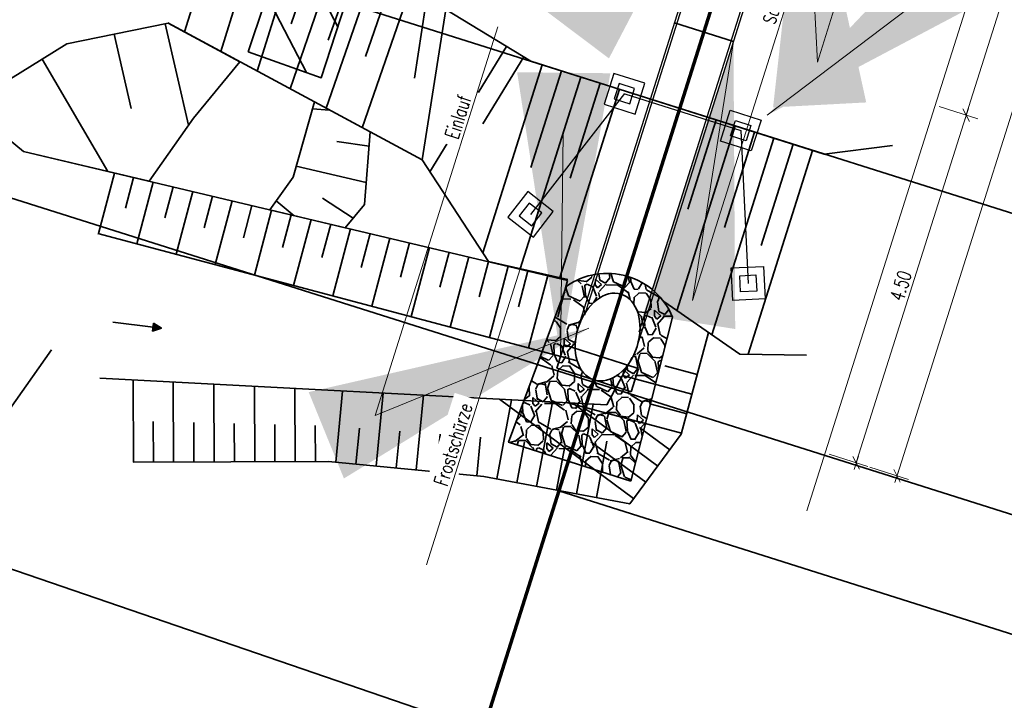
# Model space of a CAD drawing. Header units: metres. Extents: x -11 to 3521450, y 0 to 5943726.
# Tile 75 of 96: x 3521265 to 3521277, y 5943373 to 5943381. Entities that reach past the tile are written whole.
import ezdxf

# ---------------------------------------------------------------- set-up
doc = ezdxf.new("R2010")
doc.units = ezdxf.units.M
doc.header["$PDMODE"] = 35
doc.header["$PDSIZE"] = 0.1
for name, pattern in [('AUSGEZOGEN', [2, 1, 1]), ('JIS_02_0.7', [1.35, 0.75, -0.6]), ('Strichpunkt', [25.4, 12.7, -6.35, 0, -6.35]), ('Verdeckt', [9.524999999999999, 6.35, -3.175]), ('Verdeckt2', [4.762499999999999, 3.175, -1.5875])]:
    doc.linetypes.add(name, pattern=pattern)
doc.layers.add('IBJ_DB-Grenze', color=3, linetype='Continuous', true_color=0x00ff00)
doc.layers.add('IBJ_Rückbau', color=40, linetype='Continuous', true_color=0xffbf00)
for name, color, linetype in [('IBJ_Entwässerung', 170, 'Continuous'), ('IBJ_Sonstiges', 10, 'Continuous'), ('T__SCHN', 1, 'Continuous'), ('T__SCHR_B', 1, 'Continuous'), ('T__VERM', 3, 'Continuous')]:
    doc.layers.add(name, color=color, linetype=linetype)
doc.layers.add('IBJ_Hilfslinien', color=210, linetype='Continuous', plot=False)
doc.layers.add('T__ACHS', color=10, linetype='Strichpunkt', lineweight=25)
doc.styles.get("Standard").update_dxf_attribs({"font": 'simplex.shx', "width": 0.7})
doc.dimstyles.new('SOFI35$0', dxfattribs={"dimtxt": 3.5, "dimasz": 0.35, "dimexe": 0.18, "dimexo": 0.0625, "dimgap": 0.945, "dimtad": 1, "dimdec": 3, "dimrnd": 0.001, "dimzin": 0, "dimdsep": 46, "dimtxsty": 'Standard', "dimblk1": 'SOF_BEMSTR1', "dimblk2": 'SOF_BEMSTR2', "dimsah": 1, "dimcen": 3.5, "dimse1": 1, "dimse2": 1, "dimclrd": 1, "dimclre": 1, "dimclrt": 2, "dimadec": 0, "dimazin": 0, "dimtfac": 1, "dimtdec": 3, "dimtmove": 0, "dimatfit": 3, "dimfxl": 1, "dimtolj": 1, "dimtzin": 0, "dimlwd": 0, "dimlwe": 0, "dimarcsym": 0})
doc.dimstyles.new('SOFI35$7', dxfattribs={"dimscale": 0, "dimtxt": 3.5, "dimasz": 3.5, "dimexe": 0.18, "dimexo": 0.0625, "dimgap": 0.945, "dimtad": 1, "dimdec": 3, "dimrnd": 0.001, "dimzin": 0, "dimdsep": 46, "dimtxsty": 'Standard', "dimblk1": 'SOF_BEMSTR1', "dimblk2": 'SOF_BEMSTR2', "dimcen": 3.5, "dimse1": 1, "dimse2": 1, "dimclrd": 1, "dimclre": 1, "dimclrt": 2, "dimadec": 0, "dimazin": 0, "dimtfac": 1, "dimtdec": 3, "dimtmove": 0, "dimatfit": 0, "dimfxl": 1, "dimtolj": 1, "dimtzin": 0, "dimlwd": 0, "dimlwe": 0, "dimarcsym": 0})

# ---------------------------------------------------------------- blocks, each defined once
blk = doc.blocks.new('SOF_BEMSTR1')
at = {"color": 0, "linetype": 'ByBlock', "lineweight": -2}
for p, q in [((0, 20), (0, -8.5)), ((3.535, 3.535), (-3.535, -3.535)), ((-5, 0), (5, 0))]:
    blk.add_line(p, q, dxfattribs=at)
blk = doc.blocks.new('SOF_BEMSTR2')
at = {"color": 0, "linetype": 'ByBlock', "lineweight": -2}
for p, q in [((0, -20), (0, 8.5)), ((3.535, 3.535), (-3.535, -3.535)), ((-5, 0), (5, 0))]:
    blk.add_line(p, q, dxfattribs=at)
blk = doc.blocks.new('*D112')
at = {"layer": 'Defpoints', "color": 0, "linetype": 'AUSGEZOGEN', "lineweight": 35, "transparency": 16777216}
for p in [(3521277.610234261, 5943394.098789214), (3521281.348805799, 5943392.91603048), (3521272.098817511, 5943376.677801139)]:
    blk.add_point(p, dxfattribs=at)
at = {"layer": 'T__VERM', "color": 1, "linetype": 'AUSGEZOGEN', "lineweight": 0, "transparency": 16777216}
blk.add_line((3521275.8426676, 5943375.511727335), (3521281.343527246, 5943392.89934555), dxfattribs=at)
at = {"layer": 'T__VERM', "color": 1, "linetype": 'AUSGEZOGEN', "lineweight": 0, "transparency": 16777216, "xscale": 0.0175, "yscale": 0.0175, "zscale": 0.0175}
for name, p, rotation in [('SOF_BEMSTR1', (3521281.348805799, 5943392.91603048), 72.4443742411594), ('SOF_BEMSTR2', (3521275.837389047, 5943375.495042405), 252.4443742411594)]:
    blk.add_blockref(name, p, dxfattribs=dict(at, rotation=rotation))
at = {"layer": 'T__VERM', "color": 2, "linetype": 'AUSGEZOGEN', "lineweight": 35, "transparency": 16777216, "insert": (3521278.464623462, 5943384.246181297), "char_height": 0.175, "attachment_point": 5, "rotation": 72.44437424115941}
blk.add_mtext('\\A1;\\A1;18.27{\\H.7x;\\S2^ ;}', dxfattribs=at)
blk = doc.blocks.new('*U114')
at = {"color": 0, "linetype": 'ByBlock', "lineweight": 35}
for p, q in [((6.958072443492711, 1.080777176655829), (6.55884010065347, 1.187629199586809)), ((0, 0), (-0.004148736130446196, 1.013433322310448)), ((0.4971232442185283, 0.002035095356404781), (0.4930896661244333, 0.9873380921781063)), ((6.893436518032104, 0.8392772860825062), (6.037210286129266, 1.068440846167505)), ((0.9971190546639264, 0.004081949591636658), (0.9932013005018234, 0.9610920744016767)), ((1.497114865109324, 0.006128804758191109), (1.493312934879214, 0.9348460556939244)), ((1.997110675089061, 0.008175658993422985), (1.993424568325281, 0.9086000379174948)), ((2.496681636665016, 0.001096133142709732), (2.582095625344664, 0.8777063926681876)), ((2.99432492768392, -0.04739257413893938), (3.081907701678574, 0.8514760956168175)), ((3.491968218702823, -0.0958812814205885), (3.581719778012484, 0.8252457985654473)), ((3.989611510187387, -0.1443699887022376), (4.081531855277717, 0.7990155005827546)), ((4.485216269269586, -0.207186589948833), (4.668286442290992, 0.7682224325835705)), ((6.1736297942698, -0.4495968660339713), (4.518030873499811, 0.7761078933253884)), ((4.976635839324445, -0.2994189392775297), (5.172054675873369, 0.7417845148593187)), ((6.764164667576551, 0.3562775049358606), (5.360800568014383, 0.7318790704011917)), ((6.471139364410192, -0.04774110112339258), (5.422451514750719, 0.7286436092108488)), ((5.468055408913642, -0.3916512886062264), (5.675822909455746, 0.715346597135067)), ((6.828800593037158, 0.5977773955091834), (6.3718067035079, 0.7200889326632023)), ((0.2471253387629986, 0.001011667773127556), (0.2450795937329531, 0.500736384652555)), ((0.7471211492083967, 0.003058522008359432), (0.7451333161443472, 0.4886368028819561)), ((1.247116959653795, 0.005105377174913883), (1.245187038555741, 0.4765372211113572)), ((1.747112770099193, 0.00715223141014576), (1.745240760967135, 0.4644376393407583)), ((2.247108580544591, 0.00919908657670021), (2.24529448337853, 0.4523380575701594)), ((2.745503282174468, -0.02314822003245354), (2.788752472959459, 0.4207215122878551)), ((3.243146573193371, -0.07163692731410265), (3.287480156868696, 0.3833620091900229)), ((6.619894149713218, 0.1531867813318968), (6.247277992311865, 0.4290491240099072)), ((3.740789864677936, -0.1201256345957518), (3.786207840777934, 0.3460025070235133)), ((4.238433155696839, -0.1686143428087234), (4.284935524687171, 0.3086430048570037)), ((4.730926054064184, -0.2533027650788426), (4.825548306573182, 0.250850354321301)), ((6.322384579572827, -0.2486689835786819), (5.646312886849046, 0.2518533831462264)), ((5.713765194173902, -0.4377674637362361), (5.844302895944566, 0.2577453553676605)), ((5.222345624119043, -0.3455351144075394), (5.32314220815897, 0.191515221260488))]:
    blk.add_line(p, q, dxfattribs=at)
blk = doc.blocks.new('*U115')
at = {"color": 0, "linetype": 'ByBlock', "lineweight": 35}
for p, q in [((0, 0), (0.1981777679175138, 0.7458661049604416)), ((0.3345045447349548, 0.3138136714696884), (0.4344449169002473, 0.6899514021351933)), ((0.4761808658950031, -0.1265219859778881), (0.6778157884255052, 0.6323555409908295)), ((0.8194921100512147, 0.1920198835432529), (0.9211866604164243, 0.5747596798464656)), ((0.9594142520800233, -0.2549178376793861), (1.164557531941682, 0.5171638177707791)), ((1.304479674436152, 0.07022609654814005), (1.40792840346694, 0.4595679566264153)), ((1.442647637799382, -0.3833136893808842), (1.651299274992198, 0.4019720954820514)), ((1.789467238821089, -0.05156769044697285), (1.894670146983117, 0.3443762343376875)), ((1.925881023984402, -0.5117095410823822), (2.138041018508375, 0.2867803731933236)), ((2.274454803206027, -0.1733614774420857), (2.381411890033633, 0.2291845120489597)), ((2.409114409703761, -0.6401053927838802), (2.62478276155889, 0.1715886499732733)), ((2.759442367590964, -0.2951552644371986), (2.868153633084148, 0.1139927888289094)), ((2.892347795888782, -0.7685012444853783), (3.111524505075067, 0.05639692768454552)), ((3.244429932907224, -0.4169490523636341), (3.354895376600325, -0.001198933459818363)), ((3.37558118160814, -0.8968970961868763), (3.598266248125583, -0.05879479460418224)), ((3.729417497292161, -0.538742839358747), (3.841637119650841, -0.1163906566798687)), ((3.858814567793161, -1.025292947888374), (4.08500799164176, -0.1739865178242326)), ((4.214405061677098, -0.6605366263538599), (4.328378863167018, -0.2315823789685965)), ((4.34204795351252, -1.153688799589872), (4.571749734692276, -0.2891782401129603)), ((4.699392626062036, -0.7823304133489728), (4.815120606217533, -0.3467741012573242)), ((4.82528133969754, -1.282084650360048), (5.058491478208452, -0.4043699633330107)), ((5.184380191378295, -0.9041242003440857), (5.30186234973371, -0.4619658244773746)), ((5.308514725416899, -1.410480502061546), (5.545233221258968, -0.5195616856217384)), ((5.669367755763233, -1.025917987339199), (5.788604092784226, -0.5771575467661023))]:
    blk.add_line(p, q, dxfattribs=at)
blk = doc.blocks.new('A$Cd35d3ee3')
at = {"layer": 'IBJ_Sonstiges', "color": 10, "linetype": 'Verdeckt', "lineweight": 25, "ltscale": 0.5, "transparency": 33554687, "elevation": -5.820792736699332e-10}
for points in [[(-1.494423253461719, 1.498991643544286), (-1.867761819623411, 1.642331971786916), (-2.011102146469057, 1.268993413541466), (-1.637763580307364, 1.12565308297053)], [(0.2106610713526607, 0.9044841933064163), (-0.1892212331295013, 0.9092041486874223), (-0.1939411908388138, 0.509321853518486), (0.2059411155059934, 0.5046018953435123)], [(0.1864142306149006, -1.000281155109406), (-0.2134678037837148, -0.9955385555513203), (-0.2087252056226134, -0.595656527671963), (0.1911568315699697, -0.6003991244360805)], [(-1.532258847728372, -1.554279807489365), (-1.908884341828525, -1.688746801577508), (-2.043351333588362, -1.312121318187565), (-1.666725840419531, -1.17765431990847)]]:
    blk.add_lwpolyline(points, close=True, dxfattribs=at)
at = {"layer": 'IBJ_Sonstiges', "color": 10, "lineweight": 25, "transparency": 33554687, "elevation": -5.820792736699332e-10}
for points in [[(-1.623621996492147, 1.441479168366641), (-1.810249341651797, 1.513133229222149), (-1.88190340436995, 1.326505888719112), (-1.695276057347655, 1.25485182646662)], [(0.1094877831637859, 0.8056714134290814), (-0.09040845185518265, 0.808030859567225), (-0.09276790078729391, 0.6081346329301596), (0.1071283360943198, 0.6057751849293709)], [(0.0876071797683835, -0.8991022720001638), (-0.1122889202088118, -0.8967315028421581), (-0.1099181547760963, -0.6968354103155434), (0.0899779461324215, -0.6992061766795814)], [(-1.660060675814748, -1.493726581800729), (-1.848331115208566, -1.560944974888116), (-1.915549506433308, -1.372674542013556), (-1.727279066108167, -1.305456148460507)]]:
    blk.add_lwpolyline(points, close=True, dxfattribs=at)
at = {"layer": 'T__ACHS', "color": 10, "lineweight": 25, "ltscale": 0.25, "transparency": 33554687}
for p, q in [((0.01008547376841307, 0.7068826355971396), (-1.752735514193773, 1.383994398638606)), ((0.008294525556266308, 0.7019059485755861), (-0.009429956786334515, -0.7979893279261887)), ((-0.00942995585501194, -0.7979893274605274), (-1.7877779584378, -1.433203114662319))]:
    blk.add_line(p, q, dxfattribs=at)
blk = doc.blocks.new('*U134')
at = {"color": 0, "linetype": 'ByBlock', "lineweight": 35}
for p, q in [((-2.863105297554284, 0.8785031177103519), (-3.223034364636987, -0.277605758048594)), ((-2.624405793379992, 0.8041892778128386), (-2.811609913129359, 0.20288095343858)), ((-2.3857062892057, 0.7298754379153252), (-2.774593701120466, -0.5192489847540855)), ((-2.147006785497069, 0.6555615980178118), (-2.348690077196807, 0.007745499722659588)), ((-1.908307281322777, 0.5812477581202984), (-2.326153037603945, -0.7608922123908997)), ((-1.671215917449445, 0.5020452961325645), (-1.907271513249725, -0.1786815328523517)), ((-1.435014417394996, 0.4201377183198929), (-1.920381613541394, -0.9795430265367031)), ((-0.962611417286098, 0.2563225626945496), (-1.474490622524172, -1.219812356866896)), ((-1.198812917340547, 0.3382301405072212), (-1.448124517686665, -0.3807237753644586)), ((-0.7264099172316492, 0.1744149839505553), (-0.988977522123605, -0.5827660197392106)), ((-0.4902084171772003, 0.09250740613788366), (-1.028599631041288, -1.460081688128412)), ((-0.2469798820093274, 0.03874194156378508), (-0.3858316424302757, -0.8464380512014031)), ((0, 0), (-0.2913491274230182, -1.85735072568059))]:
    blk.add_line(p, q, dxfattribs=at)
blk = doc.blocks.new('*D135')
at = {"layer": 'Defpoints', "color": 0, "linetype": 'AUSGEZOGEN', "lineweight": 35, "transparency": 16777216}
for p in [(3521273.456385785, 5943380.968927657), (3521276.691609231, 5943379.94541139), (3521272.099119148, 5943376.678754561)]:
    blk.add_point(p, dxfattribs=at)
at = {"layer": 'T__VERM', "color": 1, "linetype": 'AUSGEZOGEN', "lineweight": 0, "transparency": 16777216}
blk.add_line((3521275.339620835, 5943375.671923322), (3521276.686330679, 5943379.92872646), dxfattribs=at)
at = {"layer": 'T__VERM', "color": 1, "linetype": 'AUSGEZOGEN', "lineweight": 0, "transparency": 16777216, "xscale": 0.0175, "yscale": 0.0175, "zscale": 0.0175}
for name, p, rotation in [('SOF_BEMSTR1', (3521276.691609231, 5943379.94541139), 72.4443742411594), ('SOF_BEMSTR2', (3521275.334342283, 5943375.655238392), 252.4443742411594)]:
    blk.add_blockref(name, p, dxfattribs=dict(at, rotation=rotation))
at = {"layer": 'T__VERM', "color": 2, "linetype": 'AUSGEZOGEN', "lineweight": 35, "transparency": 16777216, "insert": (3521275.884501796, 5943377.840969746), "char_height": 0.175, "attachment_point": 5, "rotation": 72.44437424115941}
blk.add_mtext('\\A1;\\A1;4.50{\\H.7x;\\S^ ;}', dxfattribs=at)
blk = doc.blocks.new('*D136')
at = {"layer": 'Defpoints', "color": 0, "linetype": 'AUSGEZOGEN', "lineweight": 35, "transparency": 16777216}
for p in [(3521274.808426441, 5943385.260991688), (3521278.048944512, 5943384.235800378), (3521273.456385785, 5943380.968927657)]:
    blk.add_point(p, dxfattribs=at)
at = {"layer": 'T__VERM', "color": 1, "linetype": 'AUSGEZOGEN', "lineweight": 0, "transparency": 16777216}
blk.add_line((3521276.696887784, 5943379.96209632), (3521278.043665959, 5943384.219115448), dxfattribs=at)
at = {"layer": 'T__VERM', "color": 1, "linetype": 'AUSGEZOGEN', "lineweight": 0, "transparency": 16777216, "xscale": 0.0175, "yscale": 0.0175, "zscale": 0.0175}
for name, p, rotation in [('SOF_BEMSTR1', (3521278.048944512, 5943384.235800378), 72.4443742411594), ('SOF_BEMSTR2', (3521276.691609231, 5943379.94541139), 252.4443742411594)]:
    blk.add_blockref(name, p, dxfattribs=dict(at, rotation=rotation))
at = {"layer": 'T__VERM', "color": 2, "linetype": 'AUSGEZOGEN', "lineweight": 35, "transparency": 16777216, "insert": (3521277.241802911, 5943382.131250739), "char_height": 0.175, "attachment_point": 5, "rotation": 72.44437424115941}
blk.add_mtext('\\A1;\\A1;4.50{\\H.7x;\\S^ ;}', dxfattribs=at)
blk = doc.blocks.new('*U144')
at = {"color": 0, "linetype": 'ByBlock', "lineweight": 35}
for p, q in [((-3.778788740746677, 1.283324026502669), (-4.722213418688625, -0.2662604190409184)), ((-3.565251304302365, 1.153317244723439), (-4.067959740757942, 0.3276136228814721)), ((-3.33698596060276, 1.055710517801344), (-4.070582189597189, -1.263107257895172)), ((-3.098629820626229, 0.9803026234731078), (-3.476038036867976, -0.2126436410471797)), ((-2.860273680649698, 0.9048947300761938), (-3.608594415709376, -1.460465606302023)), ((-2.383561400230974, 0.7540789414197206), (-3.118890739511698, -1.570217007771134)), ((-2.621917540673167, 0.8294868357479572), (-2.992830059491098, -0.3429272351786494)), ((-1.191780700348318, 0.3770394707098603), (-1.540769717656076, -0.7260768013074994)), ((-0.9534245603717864, 0.3016315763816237), (-1.674586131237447, -1.977881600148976)), ((-0.4767122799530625, 0.1508157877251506), (-1.244240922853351, -2.275258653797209)), ((-0.7150684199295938, 0.2262236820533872), (-1.087240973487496, -0.9501732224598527)), ((0, 0), (-0.7960710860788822, -2.516293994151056)), ((-0.2383561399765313, 0.075407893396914), (-0.6337122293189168, -1.174269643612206))]:
    blk.add_line(p, q, dxfattribs=at)

msp = doc.modelspace()

# ---------------------------------------------------------------- hatches: boundary and pattern name
at = {"layer": 'IBJ_Entwässerung', "linetype": 'AUSGEZOGEN', "lineweight": 35}
h = msp.add_hatch(color=256, dxfattribs=at)
h.dxf.hatch_style = 1
h.paths.add_polyline_path([(3521266.663708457, 5943377.379759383), (3521266.759292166, 5943377.317208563), (3521266.651099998, 5943377.280557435)])
at = {"layer": 'IBJ_Sonstiges', "linetype": 'AUSGEZOGEN', "lineweight": 35}
h = msp.add_hatch(dxfattribs=at)
h.set_pattern_fill('ANSI31', color=256, scale=0.1899999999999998)
h.set_pattern_definition([(117.4443742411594, (3521270.726879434, 5943372.350436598), (-0.5353594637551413, -0.2780302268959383), [])])
h.paths.add_polyline_path([(3521272.55291822, 5943394.795246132), (3521267.829999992, 5943380.727000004), (3521268.731999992, 5943380.406000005), (3521273.334999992, 5943394.531000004)])
at = {"layer": 'IBJ_Sonstiges', "linetype": 'Continuous', "lineweight": 35}
h = msp.add_hatch(dxfattribs=at)
h.set_pattern_fill('GRAVEL', color=256, scale=0.023, angle=432.4443797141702)
h.set_pattern_definition([(335.2106542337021, (3521244.66175734, 5943292.338468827), (6.404575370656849, -2.910053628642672), [0.07859593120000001, -7.781011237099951]), (292.167607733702, (3521244.733111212, 5943292.305514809), (-2.630862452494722, 6.524228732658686), [0.1348730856, -13.35243124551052]), (239.7083138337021, (3521244.784001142, 5943292.180611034), (4.411561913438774, 7.480851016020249), [0.09510074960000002, -9.414986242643]), (14.47155573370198, (3521244.990886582, 5943292.006142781), (-11.3343328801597, -2.896557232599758), [0.1228210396, -12.15928060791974]), (40.03152091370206, (3521245.109810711, 5943292.036835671), (-5.833301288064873, -4.863182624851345), [0.120435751, -11.92315578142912]), (104.4715557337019, (3521245.202027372, 5943292.114301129), (2.896557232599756, -11.3343328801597), [0.1228210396, -12.15928060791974]), (144.892107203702, (3521245.171334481, 5943292.233225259), (7.826314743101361, -5.527722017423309), [0.1624245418, -16.08001652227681]), (179.453195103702, (3521245.038459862, 5943292.326638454), (-13.48688416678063, 0.1064593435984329), [0.1533454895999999, -15.18120901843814]), (228.6274323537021, (3521244.8851213, 5943292.328101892), (-5.873185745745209, -6.710154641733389), [0.12323699, -12.20047551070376]), (282.434225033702, (3521244.803667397, 5943292.23562135), (-1.341970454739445, 6.311612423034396), [0.1406940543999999, -6.894005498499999]), (329.595304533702, (3521244.833961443, 5943292.0982275), (8.211662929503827, -4.796910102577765), [0.1819479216, -18.01285767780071]), (246.011941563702, (3521244.825462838, 5943292.56036935), (-2.139357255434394, -4.942951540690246), [0.0621010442, -6.148030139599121]), (278.667101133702, (3521244.800215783, 5943292.503631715), (-1.129354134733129, 7.600504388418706), [0.1181468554, -11.6965669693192]), (332.197866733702, (3521244.818019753, 5943292.38683375), (0.5580800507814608, 0.1727318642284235), [0.08261814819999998, -0.7435654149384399]), (310.3964572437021, (3521244.763141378, 5943292.327040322), (-1.979819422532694, 2.444936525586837), [0.0444915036, -4.40464314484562]), (38.9992762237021, (3521244.791975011, 5943292.293156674), (-1.501508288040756, -1.076275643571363), [0.06292009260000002, -3.0830931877]), (138.161623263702, (3521244.840873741, 5943292.332753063), (-1.63435569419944, 1.328776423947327), [0.1021935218, -3.3042485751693]), (268.7629179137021, (3521244.764736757, 5943292.400919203), (0.2126163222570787, 1.288891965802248), [0.0738960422, -1.77350656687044]), (123.587407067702, (3521244.892159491, 5943291.969470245), (-3.401558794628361, 5.062604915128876), [0.10352024, -10.24853013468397]), (177.544042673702, (3521244.834891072, 5943292.055707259), (6.8298080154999, -0.3322696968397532), [0.0868477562, -8.597909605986]), (40.39645724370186, (3521244.653120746, 5943292.36637283), (-2.444936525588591, -1.979819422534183), [0.088982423, -4.360152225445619]), (90.80832640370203, (3521244.720888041, 5943292.424040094), (0.05307849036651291, -6.098996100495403), [0.10352024, -10.24853013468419]), (86.64182151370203, (3521245.238169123, 5943292.076564), (-0.2525007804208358, -3.13586398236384), [0.09982809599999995, -4.891578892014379]), (41.97300733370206, (3521245.244016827, 5943292.176220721), (-5.275221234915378, -4.690450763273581), [0.0836445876, -8.280826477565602]), (173.999276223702, (3521245.209473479, 5943292.544685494), (-3.135863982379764, 0.2525007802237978), [0.08898242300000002, -4.36015222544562]), (124.5518913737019, (3521245.12097836, 5943292.553987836), (4.477834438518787, -6.564113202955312), [0.09793003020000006, -9.695046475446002]), (176.641821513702, (3521245.294112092, 5943292.271226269), (3.135863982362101, -0.2525007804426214), [0.04991404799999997, -4.941492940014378]), (208.507799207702, (3521245.21983739, 5943292.511200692), (-2.059588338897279, -1.24900750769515), [0.029788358, -2.94905884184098]), (273.1616232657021, (3521245.193660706, 5943292.496983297), (0.03988445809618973, 1.846972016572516), [0.120435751, -2.28828255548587]), (293.2068726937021, (3521245.200303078, 5943292.376730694), (-2.285398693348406, 5.408068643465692), [0.11161141, -11.04951391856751]), (50.88793426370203, (3521244.891100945, 5943292.348298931), (-0.9434282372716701, -0.9035437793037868), [0.08425449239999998, -2.022108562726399]), (100.355093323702, (3521244.944252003, 5943292.413673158), (-1.820281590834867, 9.832824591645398), [0.1470980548, -14.56268208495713]), (168.143262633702, (3521244.917811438, 5943292.558375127), (4.597487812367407, -1.023197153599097), [0.0601468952, -5.954560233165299]), (197.197866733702, (3521244.85894764, 5943292.570733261), (-0.385348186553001, -0.7308119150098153), [0.03505200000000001, -0.549148]), (227.454303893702, (3521245.187015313, 5943292.360387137), (3.215632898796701, 3.441443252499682), [0.08115940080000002, -8.034806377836]), (155.210654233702, (3521245.132136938, 5943292.30059371), (-6.404575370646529, 2.910053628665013), [0.1571918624, -7.702415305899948]), (107.197866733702, (3521244.989429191, 5943292.366501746), (-0.7308119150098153, 0.385348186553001), [0.1518920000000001, -0.4323080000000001]), (72.50271323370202, (3521244.944518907, 5943292.511602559), (2.179241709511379, 6.789923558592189), [0.09237019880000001, -9.144642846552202]), (1.252470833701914, (3521244.972290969, 5943292.599698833), (2.405052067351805, 0.1328474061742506), [0.0850606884, -4.16797950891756]), (314.843842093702, (3521245.05733145, 5943292.601558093), (8.862705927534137, -8.876202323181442), [0.1384933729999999, -13.71086681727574]), (282.623945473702, (3521245.154993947, 5943292.503361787), (1.687434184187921, -7.427772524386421), [0.1465167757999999, -14.5051446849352])])
h.paths.add_polyline_path([(3521271.761008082, 5943377.836769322), (3521271.043973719, 5943375.909755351), (3521272.552544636, 5943375.430417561), (3521273.06874996, 5943377.453983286, 0.4783551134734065)])
edge = h.paths.add_edge_path(flags=16)
edge.add_ellipse((3521272.267209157, 5943377.210068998), major_axis=(-0.1666122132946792, -0.5266370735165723), ratio=0.6897622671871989, start_angle=0, end_angle=360)

# ---------------------------------------------------------------- linework, layer by layer
at = {"layer": 'IBJ_DB-Grenze', "linetype": 'AUSGEZOGEN', "lineweight": 35}
msp.add_lwpolyline([(3521229.3, 5943391.97), (3521226.01, 5943387.69), (3521295.74, 5943363.77), (3521338.27, 5943351.87), (3521383.900196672, 5943336.754997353)], dxfattribs=at)
at = {"layer": 'IBJ_Entwässerung', "linetype": 'AUSGEZOGEN', "lineweight": 35}
for p, q in [((3521266.16139448, 5943377.393200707), (3521266.657404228, 5943377.330158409)), ((3521262.557550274, 5943373.026840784), (3521265.403988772, 5943377.048173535))]:
    msp.add_line(p, q, dxfattribs=at)
msp.add_lwpolyline([(3521266.663708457, 5943377.379759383), (3521266.759292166, 5943377.317208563), (3521266.651099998, 5943377.280557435)], close=True, dxfattribs=at)
at = {"layer": 'IBJ_Hilfslinien', "linetype": 'AUSGEZOGEN', "lineweight": 35}
for p, q in [((3521395.834520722, 5943341.218077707), (3521249.45759721, 5943387.526830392)), ((3521397.018351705, 5943337.125833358), (3521259.17686986, 5943380.734258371)), ((3521271.665810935, 5943375.309114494), (3521417.006269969, 5943329.328264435))]:
    msp.add_line(p, q, dxfattribs=at)
at = {"layer": 'IBJ_Rückbau', "linetype": 'AUSGEZOGEN', "lineweight": 35}
for p, q in [((3521267.094992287, 5943379.821033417), (3521266.805980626, 5943381.073083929)), ((3521266.387, 5943380.029000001), (3521266.175939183, 5943380.945264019)), ((3521266.098131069, 5943379.249691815), (3521265.290040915, 5943380.637929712)), ((3521268.623770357, 5943380.025019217), (3521268.836067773, 5943380.00725496)), ((3521269.321958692, 5943379.562006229), (3521268.924, 5943379.622)), ((3521269.287, 5943379.114000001), (3521268.422, 5943379.314)), ((3521269.128, 5943378.676000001), (3521268.75, 5943378.92)), ((3521268.175647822, 5943378.887286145), (3521268.400114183, 5943378.704907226))]:
    msp.add_line(p, q, dxfattribs=at)
for points in [[(3521265.058787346, 5943379.495661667), (3521264.487966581, 5943379.964027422), (3521264.779, 5943380.319000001), (3521265.290040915, 5943380.637929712), (3521265.592999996, 5943380.826999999), (3521266.176, 5943380.945), (3521266.843848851, 5943381.080766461), (3521267.728731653, 5943380.603945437), (3521267.156, 5943379.908), (3521266.609324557, 5943379.128713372), (3521265.058787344, 5943379.495661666)], [(3521268.097136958, 5943378.776609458), (3521268.384, 5943379.181000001), (3521268.647577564, 5943380.108823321), (3521269.335623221, 5943379.738068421), (3521269.266, 5943378.841000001), (3521269.028164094, 5943378.556273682), (3521268.097136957, 5943378.776609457)]]:
    msp.add_lwpolyline(points, dxfattribs=at)
at = {"layer": 'IBJ_Sonstiges', "linetype": 'JIS_02_0.7', "lineweight": 35, "ltscale": 2}
msp.add_line((3521273.819490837, 5943380.853533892), (3521273.093280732, 5943381.084321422), dxfattribs=at)
at = {"layer": 'IBJ_Sonstiges', "linetype": 'Continuous', "lineweight": 35}
msp.add_line((3521272.552544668, 5943375.430417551, -0.8146990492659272), (3521273.068749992, 5943377.453983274, -0.3457063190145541), dxfattribs=at)
at = {"layer": 'IBJ_Sonstiges', "linetype": 'AUSGEZOGEN', "lineweight": 35}
msp.add_lwpolyline([(3521267.83, 5943380.727000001), (3521272.552918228, 5943394.795246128), (3521273.334999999, 5943394.531), (3521268.732, 5943380.406000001)], close=True, dxfattribs=at)
at = {"layer": 'IBJ_Sonstiges', "extrusion": (-1.40149870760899e-07, -4.120765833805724e-07, 0.9999999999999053), "elevation": -5.652650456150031}
for points in [[(3521271.903063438, 5943377.322173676), (3521277.07891831, 5943393.682487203)], [(3521271.985222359, 5943377.482409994), (3521277.05378591, 5943393.503587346)], [(3521272.629572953, 5943377.092330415), (3521277.805427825, 5943393.452643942)], [(3521272.654526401, 5943377.27066463), (3521277.723089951, 5943393.291841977)]]:
    msp.add_lwpolyline(points, dxfattribs=at)
at = {"layer": 'IBJ_Sonstiges', "linetype": 'AUSGEZOGEN', "lineweight": 35}
for points in [[(3521270.268000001, 5943381.250000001), (3521271.317325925, 5943380.611144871), (3521274.939930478, 5943379.465074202), (3521275.781940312, 5943379.572093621)], [(3521266.840242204, 5943381.082709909), (3521269.976, 5943379.393)], [(3521265.058787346, 5943379.495661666), (3521271.770514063, 5943377.907272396)], [(3521269.976650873, 5943379.392649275), (3521270.797030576, 5943378.137655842), (3521271.773575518, 5943377.918794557)], [(3521265.97485745, 5943378.486303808), (3521271.890940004, 5943376.914391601)], [(3521272.960128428, 5943377.644087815), (3521273.898, 5943376.996000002), (3521274.72, 5943376.983000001)], [(3521266.411, 5943375.664000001), (3521268.820683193, 5943375.673864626), (3521270.738128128, 5943375.487035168), (3521272.539088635, 5943375.149020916), (3521273.174591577, 5943376.00741522), (3521273.510792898, 5943377.263567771)], [(3521265.999, 5943376.699000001), (3521272.255184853, 5943376.370673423), (3521272.570925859, 5943376.953775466)]]:
    msp.add_lwpolyline(points, dxfattribs=at)
at = {"layer": 'IBJ_Sonstiges', "linetype": 'Continuous', "lineweight": 35, "elevation": -0.8146990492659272}
msp.add_lwpolyline([(3521272.552544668, 5943375.430417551), (3521271.043973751, 5943375.909755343), (3521271.761008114, 5943377.836769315)], dxfattribs=at)
at = {"layer": 'IBJ_Sonstiges', "linetype": 'Verdeckt2', "lineweight": 35}
msp.add_lwpolyline([(3521272.099119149, 5943376.678754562), (3521271.735864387, 5943376.793676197), (3521271.640521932, 5943376.823839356), (3521271.731011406, 5943377.109866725), (3521272.552863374, 5943376.849860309), (3521272.648205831, 5943376.819697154), (3521272.557716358, 5943376.533669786), (3521272.099119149, 5943376.678754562)], dxfattribs=at)
at = {"layer": 'IBJ_Sonstiges', "linetype": 'Continuous', "lineweight": 35}
msp.add_arc((3521272.260602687, 5943377.118309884, -0.8146990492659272), 0.8750878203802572, 22.55612403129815, 124.8135625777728, dxfattribs=at)
at = {"layer": 'IBJ_Sonstiges', "linetype": 'AUSGEZOGEN', "lineweight": 35}
msp.add_ellipse((3521272.26631861, 5943377.207253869), major_axis=(-0.1675010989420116, -0.5294527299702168), ratio=0.6860947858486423, dxfattribs=at)
at = {"layer": 'T__SCHN', "color": 4, "linetype": 'Strichpunkt', "lineweight": 70, "extrusion": (-1.40149870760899e-07, -4.120765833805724e-07, 0.9999999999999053), "elevation": -5.652650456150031}
msp.add_lwpolyline([(3521269.838266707, 5943369.532445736), (3521279.972411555, 5943401.565373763)], dxfattribs=at)

# ---------------------------------------------------------------- block references
at = {"layer": 'IBJ_Sonstiges'}
for name, p in [('*U134', (3521270.268000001, 5943381.250000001)), ('*U114', (3521266.413872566, 5943375.664011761))]:
    msp.add_blockref(name, p, dxfattribs=at)
at = {"layer": 'IBJ_Sonstiges', "linetype": 'AUSGEZOGEN', "lineweight": 35, "rotation": 73.12149996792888}
msp.add_blockref('A$Cd35d3ee3', (3521273.148713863, 5943379.996408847), dxfattribs=at)
at = {"layer": 'IBJ_Sonstiges', "lineweight": 35}
msp.add_blockref('*U115', (3521265.98190997, 5943378.484429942), dxfattribs=at)
at = {"layer": 'T__SCHR_B', "color": 10, "lineweight": 35}
msp.add_blockref('*U144', (3521274.795757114, 5943379.510685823), dxfattribs=at)

# ---------------------------------------------------------------- texts
at = {"layer": 'T__VERM', "color": 2, "linetype": 'AUSGEZOGEN', "lineweight": 35, "insert": (3521274.338730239, 5943381.052877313), "char_height": 0.175, "attachment_point": 7, "rotation": 72.44437424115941}
msp.add_mtext('\\A1;Schweißnaht', dxfattribs=at)

# ---------------------------------------------------------------- dimensions: what is measured, and where the dimension line sits
at = {"layer": 'T__VERM', "linetype": 'AUSGEZOGEN', "lineweight": 35}
for base, p1, p2, text, picture, middle in [((3521281.348805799, 5943392.91603048), (3521272.098817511, 5943376.677801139), (3521277.61023426, 5943394.098789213), '\\A1;18.27{\\H.7x;\\S2^ ;}', '*D112', (3521278.464623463, 5943384.246181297)), ((3521278.048944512, 5943384.235800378), (3521273.456385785, 5943380.968927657), (3521274.808426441, 5943385.260991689), '\\A1;4.50{\\H.7x;\\S^ ;}', '*D136', (3521277.241802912, 5943382.131250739)), ((3521276.691609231, 5943379.94541139), (3521272.099119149, 5943376.678754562), (3521273.456385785, 5943380.968927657), '\\A1;4.50{\\H.7x;\\S^ ;}', '*D135', (3521275.884501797, 5943377.840969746))]:
    dim = msp.add_linear_dim(base=base, p1=p1, p2=p2, angle=72.44437424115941, text=text, dimstyle='SOFI35$0', override={"dimblk1": 'SOF_BEMSTR2', "dimblk2": 'SOF_BEMSTR1'}, dxfattribs=at)
    dim.commit()
    dim.dimension.update_dxf_attribs({"geometry": picture, "text_midpoint": middle})

# ---------------------------------------------------------------- leaders
at = {"layer": 'T__VERM', "linetype": 'AUSGEZOGEN', "lineweight": 35, "annotation_type": 0, "has_hookline": 1}
for points, hookline_direction, text_width, horizontal_direction in [([(3521273.927720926, 5943383.788202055), (3521272.368160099, 5943381.71592185), (3521273.423870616, 5943385.052907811)], 0, 2.024166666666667, (0.3016315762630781, 0.9534245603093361, 0)), ([(3521274.698879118, 5943383.566876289), (3521274.855303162, 5943380.600732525), (3521275.911013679, 5943383.937718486)], 0, 1.9425, (0.3016315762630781, 0.9534245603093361, 0)), ([(3521273.819491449, 5943380.853533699), (3521273.31381694, 5943377.65658995), (3521274.369527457, 5943380.993575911)], 0, 1.1025, (0.3016315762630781, 0.9534245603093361, 0)), ([(3521274.235249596, 5943379.943620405), (3521276.913622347, 5943381.975966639), (3521275.85791183, 5943378.638980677)], 1, 2.805833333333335, (0.3016315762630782, 0.9534245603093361, 1.97215226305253e-31))]:
    msp.add_leader(points, dimstyle='SOFI35$7', override={"dimscale": 0}, dxfattribs=dict(at, hookline_direction=hookline_direction, text_width=text_width, horizontal_direction=horizontal_direction))

# ---------------------------------------------------------------- next in the draw order: texts
at = {"layer": 'T__VERM', "color": 2, "linetype": 'AUSGEZOGEN', "lineweight": 35, "insert": (3521270.421343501, 5943379.637190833), "char_height": 0.175, "attachment_point": 7, "rotation": 72.44437424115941, "bg_fill": 3, "box_fill_scale": 1.5, "bg_fill_color": 256, "bg_fill_transparency": 0}
msp.add_mtext('\\A1;Einlauf', dxfattribs=at)

# ---------------------------------------------------------------- next in the draw order: leaders
at = {"layer": 'T__VERM', "linetype": 'AUSGEZOGEN', "lineweight": 35, "annotation_type": 0, "has_hookline": 1, "hookline_direction": 0, "text_width": 0.5833333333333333, "horizontal_direction": (0.3016315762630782, 0.9534245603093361, 0)}
msp.add_leader([(3521272.03586707, 5943377.317382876), (3521269.396430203, 5943376.240903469), (3521270.45214072, 5943379.57788943)], dimstyle='SOFI35$7', override={"dimscale": 0}, dxfattribs=at)

# ---------------------------------------------------------------- next in the draw order: texts
at = {"layer": 'T__VERM', "color": 2, "linetype": 'AUSGEZOGEN', "lineweight": 35, "insert": (3521270.602043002, 5943376.35652809), "char_height": 0.175, "attachment_point": 9, "rotation": 72.44437424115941, "bg_fill": 3, "box_fill_scale": 1.5, "bg_fill_color": 256, "bg_fill_transparency": 0}
msp.add_mtext('\\A1;Frostschürze', dxfattribs=at)

# ---------------------------------------------------------------- next in the draw order: leaders
at = {"layer": 'T__VERM', "linetype": 'AUSGEZOGEN', "lineweight": 35, "annotation_type": 0, "has_hookline": 1, "hookline_direction": 1, "text_width": 1.143333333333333, "horizontal_direction": (0.3016315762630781, 0.9534245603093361, 0)}
msp.add_leader([(3521271.686365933, 5943376.968747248), (3521271.717054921, 5943379.724311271), (3521270.661344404, 5943376.387325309)], dimstyle='SOFI35$7', override={"dimscale": 0}, dxfattribs=at)

doc.saveas('drawing.dxf')
